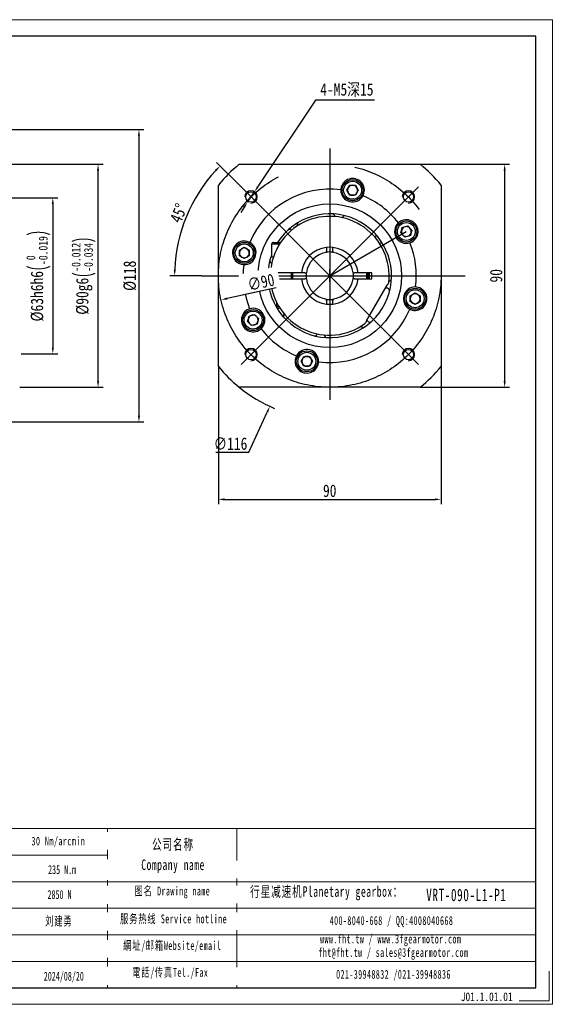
# Model space of a CAD drawing. Header units: millimetres. Extents: x -72 to 490, y -55 to 342.
# Tile 6 of 6: x 275 to 490, y -55 to 342. Entities that reach past the tile are written whole.
import ezdxf

# ---------------------------------------------------------------- set-up
doc = ezdxf.new("R2010")
doc.units = ezdxf.units.MM
doc.header["$LTSCALE"] = 10
doc.set_wipeout_variables(frame=1)
doc.header["$PDSIZE"] = -5
doc.linetypes.add('CENTER2', pattern=[28.575, 19.05, -3.175, 3.175, -3.175])
doc.layers.get('Defpoints').update_dxf_attribs({"lineweight": 18})
for name, color, linetype in [('1轮廓实线层', 7, 'Continuous'), ('2细线层', 4, 'Continuous'), ('3中心线层', 1, 'CENTER2'), ('6文字层', 3, 'Continuous'), ('7标注层', 4, 'Continuous')]:
    doc.layers.add(name, color=color, linetype=linetype)
doc.layers.add('SLD-0', color=7, linetype='Continuous', lineweight=18)
doc.layers.add('图框_外框线', color=7, linetype='Continuous', lineweight=18)
doc.styles.add('TH_GBDIM', font='txt', dxfattribs={"width": 0.8})
doc.styles.add('标准', font='txt', dxfattribs={"width": 0.667})
doc.styles.add('样式 1', font='txt', dxfattribs={"width": 0.8})
doc.dimstyles.new('副本 TH_GBDIM', dxfattribs={"dimtxt": 3.5, "dimasz": 2.5, "dimexe": 2, "dimexo": 0, "dimgap": 1.5, "dimtad": 1, "dimdec": 1, "dimdsep": 46, "dimtxsty": 'TH_GBDIM', "dimcen": 2.5, "dimdle": 5, "dimclrd": 4, "dimclre": 4, "dimclrt": 3, "dimadec": 0, "dimazin": 0, "dimtfac": 0.714286, "dimtdec": 1, "dimtmove": 0, "dimatfit": 3, "dimfxl": 1, "dimtolj": 1, "dimarcsym": 0})

# ---------------------------------------------------------------- blocks, each defined once
blk = doc.blocks.new('*D7')
at = {"layer": '7标注层', "color": 4, "lineweight": -2}
for p, q in [((257.27, 270.39), (290.55, 270.39)), ((288.55, 267.89), (288.55, 209.89)), ((257.27, 207.39), (260.98, 207.39)), ((275.79, 207.39), (290.55, 207.39))]:
    blk.add_line(p, q, dxfattribs=at)
at = {"layer": '7标注层', "color": 4}
for points in [[(288.97, 267.89), (288.13, 267.89), (288.55, 270.39)], [(288.13, 209.89), (288.97, 209.89), (288.55, 207.39)]]:
    blk.add_solid(points, dxfattribs=at)
at = {"layer": 'Defpoints', "color": 0}
for p in [(257.27, 270.39), (257.27, 207.39), (288.55, 207.39)]:
    blk.add_point(p, dxfattribs=at)
at = {"layer": '7标注层', "color": 3, "insert": (282.74, 238.89), "char_height": 5, "attachment_point": 5, "rotation": 90, "style": 'TH_GBDIM'}
blk.add_mtext('\\A1;{%%c63h6}{}{h6\\H0.7143x;{\\H2x;\\W0.5;(}\\S 0^ -0.019;{\\H2x;\\W0.5;)}}', dxfattribs=at)
blk = doc.blocks.new('*D8')
at = {"layer": '7标注层', "color": 4, "lineweight": -2}
for p, q in [((237.77, 283.89), (308.84, 283.89)), ((306.84, 196.39), (306.84, 281.39)), ((237.77, 193.89), (261.48, 193.89)), ((275.18, 193.89), (308.84, 193.89))]:
    blk.add_line(p, q, dxfattribs=at)
at = {"layer": '7标注层', "color": 4}
for points in [[(307.26, 281.39), (306.43, 281.39), (306.84, 283.89)], [(306.43, 196.39), (307.26, 196.39), (306.84, 193.89)]]:
    blk.add_solid(points, dxfattribs=at)
at = {"layer": 'Defpoints', "color": 0}
for p in [(237.77, 283.89), (306.84, 283.89), (237.77, 193.89)]:
    blk.add_point(p, dxfattribs=at)
at = {"layer": '7标注层', "color": 3, "insert": (301.04, 238.89), "char_height": 5, "attachment_point": 5, "rotation": 90, "style": 'TH_GBDIM'}
blk.add_mtext('\\A1;{%%c90}{}{g6\\H0.7143x;{\\H2x;\\W0.5;(}\\S-0.012^ -0.034;{\\H2x;\\W0.5;)}}', dxfattribs=at)
blk = doc.blocks.new('*D9')
at = {"layer": '7标注层', "color": 4, "lineweight": -2}
for p, q in [((227.27, 297.89), (325.36, 297.89)), ((323.36, 295.39), (323.36, 182.39)), ((227.27, 179.89), (325.36, 179.89))]:
    blk.add_line(p, q, dxfattribs=at)
at = {"layer": '7标注层', "color": 4}
for points in [[(323.78, 295.39), (322.94, 295.39), (323.36, 297.89)], [(322.94, 182.39), (323.78, 182.39), (323.36, 179.89)]]:
    blk.add_solid(points, dxfattribs=at)
at = {"layer": 'Defpoints', "color": 0}
for p in [(227.27, 297.89), (227.27, 179.89), (323.36, 179.89)]:
    blk.add_point(p, dxfattribs=at)
at = {"layer": '7标注层', "color": 3, "insert": (319.73, 238.89), "char_height": 5, "attachment_point": 5, "rotation": 90, "style": 'TH_GBDIM'}
blk.add_mtext('\\A1;{%%c118}{}{}', dxfattribs=at)
blk = doc.blocks.new('*D10')
at = {"layer": '7标注层', "color": 4, "lineweight": -2}
for p, q in [((394.75, 309.79), (371.43, 274.87)), ((418.57, 309.79), (394.75, 309.79)), ((367.26, 268.63), (370.04, 272.79)), ((365.88, 266.55), (364.49, 264.47))]:
    blk.add_line(p, q, dxfattribs=at)
at = {"layer": '7标注层', "color": 4}
for points in [[(371.08, 275.1), (371.77, 274.63), (370.04, 272.79)], [(366.22, 266.32), (365.53, 266.78), (367.26, 268.63)]]:
    blk.add_solid(points, dxfattribs=at)
at = {"layer": 'Defpoints', "color": 0}
for p in [(370.04, 272.79), (367.26, 268.63)]:
    blk.add_point(p, dxfattribs=at)
at = {"layer": '7标注层', "color": 3, "insert": (407.41, 313.88), "char_height": 5, "attachment_point": 5, "style": 'TH_GBDIM'}
blk.add_mtext('\\A1;{4-M5深15}{}{}', dxfattribs=at)
blk = doc.blocks.new('*D17')
at = {"layer": '7标注层', "color": 4, "lineweight": -2}
for p, q in [((364.63, 274.73), (354.73, 284.62)), ((348.7, 238.89), (335.79, 238.89))]:
    blk.add_line(p, q, dxfattribs=at)
blk.add_arc((400.47, 238.89), 62.68, 137.2853, 177.7147, dxfattribs=at)
at = {"layer": '7标注层', "color": 4}
for points in [[(354.72, 281.12), (354.12, 281.7), (356.15, 283.21)], [(337.42, 241.4), (338.26, 241.38), (337.79, 238.89)]]:
    blk.add_solid(points, dxfattribs=at)
at = {"layer": 'Defpoints', "color": 0}
for p in [(364.63, 274.73), (346.19, 270.23), (348.7, 238.89), (400.47, 238.89), (455.17, 238.89)]:
    blk.add_point(p, dxfattribs=at)
at = {"layer": '7标注层', "color": 3, "insert": (339.4, 264.18), "char_height": 5, "attachment_point": 5, "rotation": 67.5, "style": 'TH_GBDIM'}
blk.add_mtext('\\A1;45%%d', dxfattribs=at)
blk = doc.blocks.new('*D18')
at = {"layer": '7标注层', "color": 4, "lineweight": -2}
for p, q in [((437.06, 283.89), (473.18, 283.89)), ((471.18, 196.39), (471.18, 281.39)), ((437.06, 193.89), (473.18, 193.89))]:
    blk.add_line(p, q, dxfattribs=at)
at = {"layer": '7标注层', "color": 4}
for points in [[(471.6, 281.39), (470.76, 281.39), (471.18, 283.89)], [(470.76, 196.39), (471.6, 196.39), (471.18, 193.89)]]:
    blk.add_solid(points, dxfattribs=at)
at = {"layer": 'Defpoints', "color": 0}
for p in [(437.06, 283.89), (471.18, 283.89), (437.06, 193.89)]:
    blk.add_point(p, dxfattribs=at)
at = {"layer": '7标注层', "color": 3, "insert": (467.74, 238.89), "char_height": 5, "attachment_point": 5, "rotation": 90, "style": 'TH_GBDIM'}
blk.add_mtext('\\A1;90', dxfattribs=at)
blk = doc.blocks.new('*D19')
at = {"layer": '7标注层', "color": 4, "lineweight": -2}
for p, q in [((355.47, 202.3), (355.47, 146.63)), ((445.47, 202.3), (445.47, 146.63)), ((357.97, 148.63), (442.97, 148.63))]:
    blk.add_line(p, q, dxfattribs=at)
at = {"layer": '7标注层', "color": 4}
for points in [[(357.97, 149.04), (357.97, 148.21), (355.47, 148.63)], [(442.97, 148.21), (442.97, 149.04), (445.47, 148.63)]]:
    blk.add_solid(points, dxfattribs=at)
at = {"layer": 'Defpoints', "color": 0}
for p in [(355.47, 202.3), (445.47, 202.3), (445.47, 148.63)]:
    blk.add_point(p, dxfattribs=at)
at = {"layer": '7标注层', "color": 3, "insert": (400.47, 152.07), "char_height": 5, "attachment_point": 5, "style": 'TH_GBDIM'}
blk.add_mtext('\\A1;90', dxfattribs=at)
blk = doc.blocks.new('*D20')
at = {"layer": '7标注层', "color": 4, "lineweight": -2}
for p, q in [((397.97, 238.89), (402.97, 238.89)), ((400.47, 236.39), (400.47, 241.39)), ((367.77, 167.63), (375.24, 183.9)), ((354.5, 167.63), (367.77, 167.63))]:
    blk.add_line(p, q, dxfattribs=at)
blk.add_arc((400.47, 238.89), 58, 230.8833, 247.3254, dxfattribs=at)
at = {"layer": '7标注层', "color": 4}
blk.add_solid([(375.62, 183.73), (374.86, 184.07), (376.28, 186.17)], dxfattribs=at)
at = {"layer": 'Defpoints', "color": 0}
for p in [(424.66, 291.6), (376.28, 186.17)]:
    blk.add_point(p, dxfattribs=at)
at = {"layer": '7标注层', "color": 3, "insert": (360.38, 171.08), "char_height": 5, "attachment_point": 5, "style": 'TH_GBDIM'}
blk.add_mtext('\\A1;{∅116}{}{}', dxfattribs=at)
blk = doc.blocks.new('*D25')
at = {"layer": '7标注层', "color": 4, "lineweight": -2}
blk.add_line((378.77, 234.09), (358.97, 229.71), dxfattribs=at)
at = {"layer": '7标注层', "color": 4}
blk.add_solid([(358.88, 230.12), (359.06, 229.3), (356.53, 229.17)], dxfattribs=at)
at = {"layer": 'Defpoints', "color": 0}
for p in [(444.41, 248.6), (356.53, 229.17)]:
    blk.add_point(p, dxfattribs=at)
at = {"layer": '7标注层', "color": 3, "insert": (372.7, 236.27), "char_height": 5, "attachment_point": 5, "rotation": 12.4696, "style": 'TH_GBDIM'}
blk.add_mtext('\\A1;∅90', dxfattribs=at)

msp = doc.modelspace()

# ---------------------------------------------------------------- linework, layer by layer
at = {"layer": '1轮廓实线层', "linetype": 'Continuous'}
for p, q in [((363.88, 283.89), (437.06, 283.89)), ((355.47, 202.3), (355.47, 275.48)), ((407.41, 273.42), (408.57, 275.42)), ((408.57, 275.42), (410.88, 275.42)), ((410.88, 275.42), (412.03, 273.42)), ((445.47, 275.48), (445.47, 202.3)), ((408.57, 271.42), (407.41, 273.42)), ((410.88, 271.42), (408.57, 271.42)), ((412.03, 273.42), (410.88, 271.42)), ((429.2, 256.16), (429.8, 258.4)), ((429.8, 258.4), (432.03, 258.99)), ((432.03, 258.99), (433.66, 257.36)), ((430.83, 254.53), (429.2, 256.16)), ((433.06, 255.13), (430.83, 254.53)), ((433.66, 257.36), (433.06, 255.13)), ((363.94, 249.29), (365.94, 250.45)), ((365.94, 250.45), (367.94, 249.29)), ((380.14, 251.64), (376.97, 251.64)), ((377.72, 252.39), (380.63, 252.39)), ((363.94, 246.99), (363.94, 249.29)), ((365.94, 245.83), (363.94, 246.99)), ((367.94, 246.99), (365.94, 245.83)), ((367.94, 249.29), (367.94, 246.99)), ((399.22, 249.92), (399.22, 248.89)), ((401.72, 248.89), (401.72, 249.92)), ((377.67, 246.39), (376.97, 246.39)), ((386.03, 240.14), (377, 240.14)), ((388.54, 240.14), (377, 240.14)), ((385.17, 240.14), (385.12, 238.89)), ((385.12, 238.89), (385.17, 237.64)), ((390.47, 240.14), (389.44, 240.14)), ((411.5, 240.14), (410.47, 240.14)), ((417.47, 240.14), (412.41, 240.14)), ((417.47, 237.64), (417.47, 240.14)), ((377, 237.64), (386.03, 237.64)), ((377, 237.64), (388.54, 237.64)), ((389.44, 237.64), (390.47, 237.64)), ((410.47, 237.64), (411.5, 237.64)), ((412.41, 237.64), (417.47, 237.64)), ((415.39, 220.73), (423.65, 235.04)), ((423.85, 233.83), (423.02, 233.95)), ((433, 230.79), (435, 231.94)), ((433, 228.48), (433, 230.79)), ((435, 231.94), (437, 230.79)), ((437, 230.79), (437, 228.48)), ((378.97, 226.64), (379.83, 226.64)), ((399.22, 228.89), (399.22, 227.86)), ((401.72, 227.86), (401.72, 228.89)), ((435, 227.33), (433, 228.48)), ((437, 228.48), (435, 227.33)), ((367.28, 220.41), (367.88, 222.65)), ((367.88, 222.65), (370.11, 223.24)), ((370.11, 223.24), (371.74, 221.61)), ((379.98, 226.39), (379.22, 226.39)), ((368.91, 218.78), (367.28, 220.41)), ((371.14, 219.38), (368.91, 218.78)), ((371.74, 221.61), (371.14, 219.38)), ((415.53, 220.97), (415.84, 220.56)), ((388.91, 204.36), (390.06, 206.36)), ((390.06, 202.36), (388.91, 204.36)), ((390.06, 206.36), (392.37, 206.36)), ((392.37, 206.36), (393.53, 204.36)), ((393.53, 204.36), (392.37, 202.36)), ((392.37, 202.36), (390.06, 202.36)), ((437.06, 193.89), (363.88, 193.89))]:
    msp.add_line(p, q, dxfattribs=at)
at = {"layer": '1轮廓实线层', "linetype": 'Continuous', "flags": 128}
for points in [[(401.72, 250.32), (400.47, 250.39), (399.22, 250.32)], [(415.77, 237.64), (415.82, 238.89), (415.77, 240.14)], [(399.22, 227.46), (400.47, 227.39), (401.72, 227.46)]]:
    msp.add_lwpolyline(points, dxfattribs=at)
at = {"layer": '1轮廓实线层', "linetype": 'Continuous'}
for centre, radius in [((409.72, 273.42), 4.25), ((409.72, 273.42), 3.62), ((368.65, 270.71), 2.1), ((432.29, 270.71), 2.1), ((400.47, 238.89), 29), ((431.43, 256.76), 4.25), ((431.43, 256.76), 3.63), ((365.94, 248.14), 4.25), ((365.94, 248.14), 3.63), ((435, 229.63), 4.25), ((435, 229.63), 3.63), ((369.51, 221.01), 4.25), ((369.51, 221.01), 3.63), ((368.65, 207.07), 2.1), ((391.22, 204.36), 4.25), ((391.22, 204.36), 3.63), ((432.29, 207.07), 2.1)]:
    msp.add_circle(centre, radius, dxfattribs=at)
for centre, radius, start, end in [((400.47, 238.89), 58, 129.1167, 140.8833), ((400.47, 238.89), 58, 39.1167, 50.8833), ((409.72, 273.42), 4.75, 336.9662, 173.0338), ((409.72, 273.42), 2, 150, 210), ((409.72, 273.42), 2, 90, 150), ((409.72, 273.42), 2, 30, 90), ((409.72, 273.42), 2, 330, 30), ((400.47, 238.89), 35, 82.6029, 157.3971), ((409.72, 273.42), 4.75, 177.866, 332.134), ((409.72, 273.42), 2, 210, 270), ((409.72, 273.42), 2, 270, 330), ((400.47, 238.89), 35, 37.6029, 67.3971), ((400.47, 238.89), 25, 180, 147.3164), ((400.47, 238.89), 24, 353.5565, 177.0145), ((401.58, 262.86), 1, 356.1641, 87.3579), ((406.52, 262.11), 1, 75.3995, 166.5933), ((388.33, 259.59), 1, 120.3995, 211.5933), ((431.43, 256.76), 4.75, 132.866, 287.134), ((431.43, 256.76), 4.75, 291.9662, 128.0338), ((431.43, 256.76), 2, 105, 165), ((431.43, 256.76), 2, 45, 105), ((384.3, 256.62), 1, 41.1641, 132.3579), ((418.21, 255.06), 1, 311.1641, 42.3579), ((431.43, 256.76), 2, 165, 225), ((431.43, 256.76), 2, 225, 285), ((431.43, 256.76), 2, 285, 345), ((431.43, 256.76), 2, 345, 45), ((365.94, 248.14), 4.75, 66.9662, 263.0338), ((365.94, 248.14), 4.75, 267.866, 62.134), ((377.72, 251.64), 0.75, 90, 180), ((421.17, 251.03), 1, 30.3995, 121.5933), ((400.47, 238.89), 35, 352.6029, 22.3971), ((365.94, 248.14), 2, 120, 180), ((365.94, 248.14), 2, 180, 240), ((365.94, 248.14), 2, 60, 120), ((365.94, 248.14), 2, 0, 60), ((365.94, 248.14), 2, 300, 0), ((400.47, 238.89), 25, 160.0516, 180), ((400.47, 238.89), 11.5, 96.2401, 173.7599), ((400.47, 238.89), 9.5, 97.5608, 172.4392), ((400.47, 238.89), 9.6, 82.5184, 97.4816), ((400.47, 238.89), 11.5, 6.2401, 83.7599), ((400.47, 238.89), 9.5, 7.5608, 82.4392), ((365.94, 248.14), 2, 240, 300), ((400.47, 238.89), 35, 172.6029, 202.3971), ((377.25, 244.94), 1, 165.3995, 256.5933), ((376.5, 239.99), 1, 86.1641, 177.3579), ((400.47, 238.89), 15, 175.2198, 184.7802), ((400.47, 238.89), 9.6, 172.5184, 187.4816), ((400.47, 238.89), 9.6, 352.5184, 7.4816), ((400.47, 238.89), 15, 355.2198, 4.7802), ((400.47, 238.89), 15.75, 355.4479, 4.5521), ((400.47, 238.89), 16.15, 355.5609, 4.4391), ((400.47, 238.89), 24, 182.9855, 306.4435), ((400.47, 238.89), 11.5, 186.2401, 263.7599), ((400.47, 238.89), 9.5, 187.5608, 262.4392), ((400.47, 238.89), 11.5, 276.2401, 353.7599), ((400.47, 238.89), 9.5, 277.5608, 352.4392), ((424.45, 237.78), 1, 266.1641, 357.3579), ((423.7, 232.84), 1, 345.3995, 81.3787), ((435, 229.63), 4.75, 87.866, 242.134), ((435, 229.63), 2, 120, 180), ((435, 229.63), 4.75, 246.9662, 83.0338), ((435, 229.63), 2, 60, 120), ((435, 229.63), 2, 0, 60), ((400.47, 238.89), 9.6, 262.5184, 277.4816), ((435, 229.63), 2, 180, 240), ((435, 229.63), 2, 240, 300), ((435, 229.63), 2, 300, 0), ((369.51, 221.01), 4.75, 111.9662, 308.0338), ((369.51, 221.01), 2, 105, 165), ((369.51, 221.01), 4.75, 312.866, 107.134), ((369.51, 221.01), 2, 45, 105), ((379.77, 226.74), 1, 210.3995, 301.5933), ((382.74, 222.72), 1, 131.1641, 222.3579), ((400.47, 238.89), 35, 262.6029, 337.3971), ((369.51, 221.01), 2, 165, 225), ((369.51, 221.01), 2, 225, 285), ((369.51, 221.01), 2, 285, 345), ((369.51, 221.01), 2, 345, 45), ((412.62, 218.19), 1, 300.3995, 31.5933), ((416.64, 221.15), 1, 216.3787, 312.3579), ((400.47, 238.89), 35, 217.6029, 247.3971), ((394.42, 215.66), 1, 255.3995, 346.5933), ((399.36, 214.91), 1, 176.1641, 267.3579), ((391.22, 204.36), 4.75, 357.866, 152.134), ((391.22, 204.36), 4.75, 156.9662, 353.0338), ((391.22, 204.36), 2, 150, 210), ((391.22, 204.36), 2, 90, 150), ((391.22, 204.36), 2, 210, 270), ((391.22, 204.36), 2, 30, 90), ((391.22, 204.36), 2, 270, 330), ((391.22, 204.36), 2, 330, 30), ((400.47, 238.89), 58, 219.1167, 230.8833), ((400.47, 238.89), 58, 309.1167, 320.8833)]:
    msp.add_arc(centre, radius, start, end, dxfattribs=at)
for points in [[(405.01, 274), (404.98, 273.6)], [(413.92, 271.2), (414.1, 271.56)], [(428.5, 260.5), (428.2, 260.24)], [(368.16, 252.34), (367.8, 252.51)], [(376.97, 251.64), (376.97, 246.39)], [(432.83, 252.22), (433.21, 252.36)], [(399.22, 250.32), (399.22, 249.92)], [(401.72, 249.92), (401.72, 250.32)], [(365.36, 243.43), (365.76, 243.39)], [(377, 240.14), (376.5, 240.14)], [(378.97, 240.14), (378.97, 237.64)], [(384.97, 237.64), (384.97, 240.14)], [(389.04, 240.14), (388.54, 240.14)], [(389.44, 240.14), (389.04, 240.14)], [(411.9, 240.14), (411.5, 240.14)], [(412.41, 240.14), (411.9, 240.14)], [(376.5, 237.64), (377, 237.64)], [(388.54, 237.64), (389.04, 237.64)], [(389.04, 237.64), (389.44, 237.64)], [(411.5, 237.64), (411.9, 237.64)], [(411.9, 237.64), (412.41, 237.64)], [(424.32, 236.19), (423.65, 235.04)], [(435.58, 234.35), (435.18, 234.38)], [(378.97, 228.22), (378.97, 226.64)], [(378.97, 226.64), (379.22, 226.39)], [(399.22, 227.86), (399.22, 227.46)], [(401.72, 227.46), (401.72, 227.86)], [(368.11, 225.55), (367.73, 225.42)], [(432.78, 225.44), (433.14, 225.26)], [(415.39, 220.73), (414.73, 219.58)], [(372.44, 217.27), (372.74, 217.53)], [(387.02, 206.58), (386.85, 206.21)], [(395.93, 203.78), (395.97, 204.18)]]:
    msp.add_open_spline(points, degree=1, dxfattribs=at)
for points, knots in [([(399.22, 248.3), (399.22, 248.39), (399.22, 248.59), (399.22, 248.78), (399.22, 248.89)], [0, 0, 0, 0, 0.444848, 1, 1, 1, 1]), ([(401.72, 248.89), (401.72, 248.78), (401.72, 248.59), (401.72, 248.39), (401.72, 248.3)], [0, 0, 0, 0, 0.555152, 1, 1, 1, 1]), ([(390.47, 240.14), (390.58, 240.14), (390.77, 240.14), (390.97, 240.14), (391.05, 240.14)], [0, 0, 0, 0, 0.555152, 1, 1, 1, 1]), ([(409.89, 240.14), (409.97, 240.14), (410.17, 240.14), (410.36, 240.14), (410.47, 240.14)], [0, 0, 0, 0, 0.444848, 1, 1, 1, 1]), ([(391.05, 237.64), (390.97, 237.64), (390.77, 237.64), (390.58, 237.64), (390.47, 237.64)], [0, 0, 0, 0, 0.444848, 1, 1, 1, 1]), ([(410.47, 237.64), (410.36, 237.64), (410.17, 237.64), (409.97, 237.64), (409.89, 237.64)], [0, 0, 0, 0, 0.555152, 1, 1, 1, 1]), ([(399.22, 228.89), (399.22, 229), (399.22, 229.19), (399.22, 229.38), (399.22, 229.47)], [0, 0, 0, 0, 0.555152, 1, 1, 1, 1]), ([(401.72, 229.47), (401.72, 229.38), (401.72, 229.19), (401.72, 229), (401.72, 228.89)], [0, 0, 0, 0, 0.444848, 1, 1, 1, 1])]:
    msp.add_open_spline(points, degree=3, knots=knots, dxfattribs=at)
at = {"layer": '2细线层', "color": 4}
for centre in [(368.65, 270.71), (432.29, 270.71), (368.65, 207.07), (432.29, 207.07)]:
    msp.add_arc(centre, 2.5, 270, 180, dxfattribs=at)
at = {"layer": '3中心线层'}
for p, q in [((400.47, 290.28), (400.47, 188.78)), ((400.47, 238.89), (364.63, 274.73)), ((400.47, 238.89), (436.31, 274.73)), ((400.47, 238.89), (431.43, 256.76)), ((348.7, 238.89), (455.17, 238.89)), ((400.47, 238.89), (364.63, 203.05)), ((400.47, 238.89), (436.31, 203.05))]:
    msp.add_line(p, q, dxfattribs=at)
msp.add_circle((400.47, 238.89), 45, dxfattribs=at)
at = {"layer": '图框_外框线'}
for p, q in [((-21.99, 15.73), (483.75, 15.73)), ((310.71, 15.73), (310.71, -48.51)), ((362.93, 15.73), (362.93, -48.51)), ((26.47, 5.01), (310.71, 5.01)), ((-21.99, -5.71), (483.75, -5.71)), ((26.47, -16.43), (483.75, -16.43))]:
    msp.add_line(p, q, dxfattribs=at)
at = {"layer": '图框_外框线', "color": 3}
msp.add_lwpolyline([(-71.64, -55.2), (490.44, -55.2), (490.44, 342.27), (-71.64, 342.27)], close=True, dxfattribs=at)
at = {"layer": '图框_外框线', "color": 3, "lineweight": 25}
msp.add_lwpolyline([(-38.19, -48.51), (483.75, -48.51), (483.75, 335.58), (-38.19, 335.58)], close=True, dxfattribs=at)
at = {"layer": '图框_外框线', "color": 3}
msp.add_lwpolyline([(489.1, -41.82), (489.1, -53.86), (477.05, -53.86)], dxfattribs=at)

# ---------------------------------------------------------------- texts
at = {"layer": '6文字层', "insert": (453.44, -50.4), "char_height": 3.5, "width": 43.3044, "attachment_point": 1, "style": '样式 1'}
msp.add_mtext('J01.1.01.01', dxfattribs=at)
at = {"layer": 'SLD-0', "color": 1, "insert": (290.79, 12.41), "char_height": 3.4538, "width": 44.1701, "attachment_point": 2, "style": '标准'}
msp.add_mtext('{\\T1.1;30 Nm/arcmin}', dxfattribs=at)
at = {"layer": 'SLD-0', "color": 1, "attachment_point": 2, "line_spacing_factor": 1.15057, "style": '标准'}
for s, insert, char_height, width in [('\\T1.1;公司名称\\PCompany name', (337.15, 11.5), 4.2873, 55.5065), ('\\T1.1;图名 Drawing name', (336.86, -7.69), 3.5727, 45.6902), ('\\T1.1;  行星减速机Planetary gearbox：', (397.09, -7.52), 4.2873, 67.4283), ('\\pxt5;{\\T1.1;VRT-090-L1-P1}', (455.69, -8.55), 5.0018, 36.4004), ('\\T1.1;服务热线 Service hotline', (337.36, -18.92), 3.5727, 50.9033), ('\\T1.1;400-8040-668 / QQ:4008040668', (425.43, -19.6), 3.5727, 104.0209), ('\\T1.1;www.fht.tw / www.3fgearmotor.com ', (425.1, -27.04), 3.5727, 104.138), ('\\T1.1;網址/邮箱Website/email', (336.81, -29.68), 3.5727, 52.9856), ('\\T1.1;\\pxt12;fht@fht.tw / sales@3fgearmotor.com ', (426.19, -32.48), 3.5727, 104.138), ('\\T1.1;電話/传真Tel./Fax', (336.01, -40.53), 3.5727, 53.6228), ('\\T1.1;021-39948832 /021-39948836 ', (426.23, -41.31), 3.5727, 79.5172)]:
    msp.add_mtext(s, dxfattribs=dict(at, insert=insert, char_height=char_height, width=width))

# ---------------------------------------------------------------- dimensions: what is measured, and where the dimension line sits
at = {"layer": '7标注层'}
for p1, p2, text, override, picture, middle in [((367.26, 268.63), (370.04, 272.79), '{4-M5深15}{}{}', {"dimtxt": 5, "dimgap": 1, "dimtad": 1, "dimtih": 0, "dimtoh": 1, "dimdec": 1, "dimlfac": 1, "dimse1": 0, "dimse2": 0, "dimsd1": 0, "dimsd2": 0, "dimtix": 0, "dimtofl": 1, "dimatfit": 3}, '*D10', (407.41, 309.79)), ((424.66, 291.6), (376.28, 186.17), '{<>}{}{}', {"dimtxt": 5, "dimgap": 1, "dimtih": 1, "dimtoh": 1, "dimtofl": 0}, '*D20', (360.38, 167.63))]:
    dim = msp.add_diameter_dim_2p(p1=p1, p2=p2, text=text, dimstyle='副本 TH_GBDIM', override=override, dxfattribs=at)
    dim.commit()
    dim.dimension.update_dxf_attribs({"geometry": picture, "text_midpoint": middle, "dimtype": 163})
for base, p1, p2, text, picture, middle in [((323.36, 179.89), (227.27, 297.89), (227.27, 179.89), '{%%c<>}{}{}', '*D9', (323.36, 238.89)), ((288.55, 207.39), (257.27, 270.39), (257.27, 207.39), '{%%c<>h6}{}{h6\\H0.7143x;{\\H2x;\\W0.5;(}\\S 0^ -0.019;{\\H2x;\\W0.5;)}}', '*D7', (288.55, 238.89))]:
    dim = msp.add_linear_dim(base=base, p1=p1, p2=p2, angle=90, text=text, dimstyle='副本 TH_GBDIM', override={"dimtxt": 5, "dimgap": 1}, dxfattribs=at)
    dim.commit()
    dim.dimension.update_dxf_attribs({"geometry": picture, "text_midpoint": middle, "dimtype": 160})
dim = msp.add_linear_dim(base=(306.84, 283.89), p1=(237.77, 193.89), p2=(237.77, 283.89), angle=90, text='{%%c<>}{}{g6\\H0.7143x;{\\H2x;\\W0.5;(}\\S-0.012^ -0.034;{\\H2x;\\W0.5;)}}', dimstyle='副本 TH_GBDIM', override={"dimtxt": 5, "dimgap": 1, "dimtad": 1, "dimjust": 0, "dimdec": 1, "dimlfac": 1, "dimse1": 0, "dimse2": 0, "dimsd1": 0, "dimsd2": 0}, dxfattribs=at)
dim.commit()
dim.dimension.update_dxf_attribs({"geometry": '*D8', "text_midpoint": (301.04, 238.89)})
dim = msp.add_angular_dim_2l(base=(346.19, 270.23), line1=((348.7, 238.89), (455.17, 238.89)), line2=((400.47, 238.89), (364.63, 274.73)), dimstyle='副本 TH_GBDIM', override={"dimtxt": 5, "dimgap": 1}, dxfattribs=at)
dim.commit()
dim.dimension.update_dxf_attribs({"geometry": '*D17', "text_midpoint": (339.4, 264.18)})
dim = msp.add_linear_dim(base=(471.18, 283.89), p1=(437.06, 193.89), p2=(437.06, 283.89), angle=90, dimstyle='副本 TH_GBDIM', override={"dimtxt": 5, "dimgap": 1}, dxfattribs=at)
dim.commit()
dim.dimension.update_dxf_attribs({"geometry": '*D18', "text_midpoint": (467.74, 238.89)})
dim = msp.add_linear_dim(base=(445.47, 148.63), p1=(355.47, 202.3), p2=(445.47, 202.3), dimstyle='副本 TH_GBDIM', override={"dimtxt": 5, "dimgap": 1}, dxfattribs=at)
dim.commit()
dim.dimension.update_dxf_attribs({"geometry": '*D19', "text_midpoint": (400.47, 148.63), "dimtype": 160})

# ---------------------------------------------------------------- next in the draw order: texts
at = {"layer": 'SLD-0', "color": 1, "char_height": 3.5727, "width": 170.32, "attachment_point": 2, "style": '标准', "bg_fill": 2}
for s, insert in [('{\\f宋体|b0|i0|c134|p2;\\W0.65;扭转刚性 \\fArial|b0|i0|c0|p34;Torsional Rigidity}', (251.39, 12.54)), ('{\\f宋体|b0|i0|c134|p2;容许轴向力Max Axial Force}', (250.76, -9.37)), ('{\\T1.1;日期 Date：}', (243.66, -41.81))]:
    msp.add_mtext(s, dxfattribs=dict(at, insert=insert))
at = {"layer": 'SLD-0', "color": 1, "insert": (212.45, -30.57), "char_height": 3.5727, "width": 170.32, "attachment_point": 2, "line_spacing_factor": 1.15057, "style": '标准', "bg_fill": 2}
msp.add_mtext('{\\T1.1;0.44-0.61kg.cm²}', dxfattribs=at)

# ---------------------------------------------------------------- next in the draw order: wipeouts: each hides what was drawn before it
msp.add_wipeout([(365.34, 231.36), (363.59, 239.27), (378.96, 242.67), (380.71, 234.76)]).dxf.layer = '7标注层'

# ---------------------------------------------------------------- next in the draw order: linework, layer by layer
at = {"layer": '图框_外框线'}
for p, q in [((26.47, -27.15), (483.75, -27.15)), ((26.47, -37.86), (483.75, -37.86))]:
    msp.add_line(p, q, dxfattribs=at)

# ---------------------------------------------------------------- next in the draw order: texts
at = {"layer": 'SLD-0', "color": 1, "width": 170.32, "attachment_point": 2, "style": '标准', "bg_fill": 2}
for s, insert, char_height in [('{\\fSimSun|b1|i0|c134|p2;2850 N}', (291.26, -9.11), 3.5727), ('2024/08/20', (293, -42.07), 3.573)]:
    msp.add_mtext(s, dxfattribs=dict(at, insert=insert, char_height=char_height))

# ---------------------------------------------------------------- next in the draw order: dimensions: what is measured, and where the dimension line sits
at = {"layer": '7标注层'}
dim = msp.add_diameter_dim_2p(p1=(444.41, 248.6), p2=(356.53, 229.17), dimstyle='副本 TH_GBDIM', override={"dimtxt": 5, "dimgap": 1}, dxfattribs=at)
dim.commit()
dim.dimension.update_dxf_attribs({"geometry": '*D25', "text_midpoint": (373.45, 232.91), "dimtype": 163})

# ---------------------------------------------------------------- next in the draw order: texts
at = {"layer": 'SLD-0', "color": 1, "char_height": 3.5727, "width": 170.32, "attachment_point": 2, "style": '标准', "bg_fill": 2}
for s, insert in [('\\A1;最大弯曲力矩M{\\H0.7x;\\S^ 2KB;}{\\H0.7x;\\S3^ ;}', (250.65, 1.53)), ('{\\fSimSun|b0|i0|c134|p2;\\T1.1;设计 \\fArial|b0|i0|c0|p34;Design\\fSimSun|b0|i0|c134|p2;：}', (244.96, -20.11)), ('{\\fSimSun|b0|i0|c134|p2;\\T1.1;复核 \\fArial|b0|i0|c0|p34;Recheck\\fSimSun|b0|i0|c134|p2;：}', (246.1, -31.07))]:
    msp.add_mtext(s, dxfattribs=dict(at, insert=insert))

# ---------------------------------------------------------------- next in the draw order: texts
for s, insert in [('{\\fSimSun|b1|i0|c134|p2;235 N.m}', (292.32, 0.95)), ('{\\fSimSun|b0|i0|c134|p2;\\T1.1;刘建勇 }', (290.98, -19.83))]:
    msp.add_mtext(s, dxfattribs=dict(at, insert=insert))

doc.saveas('drawing.dxf')
